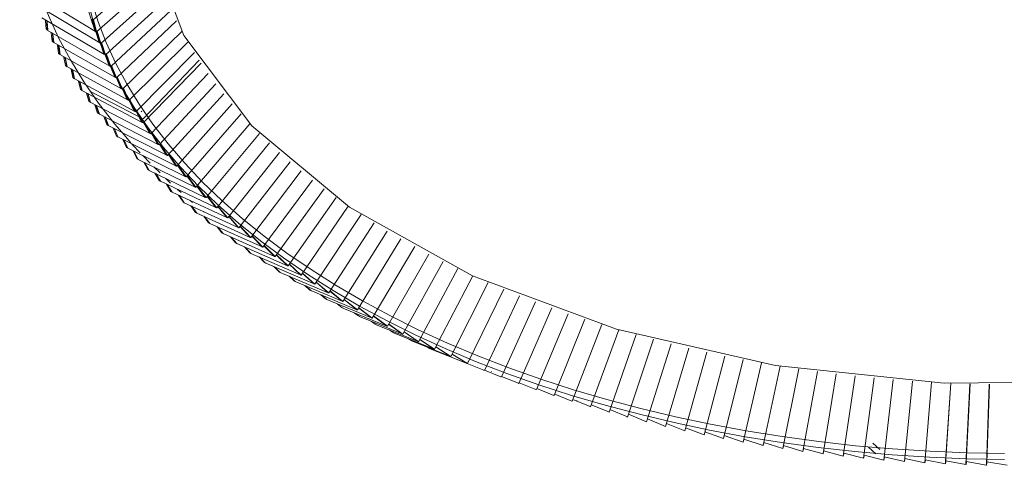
# Model space of a CAD drawing. Header units: millimetres. Extents: x 6154 to 9370, y -3062 to 6985.
# Tile 1 of 22: x 7153 to 7499, y -3062 to -2905. Entities that reach past the tile are written whole.
import ezdxf

# ---------------------------------------------------------------- set-up
doc = ezdxf.new("R2010")
doc.units = ezdxf.units.MM
doc.layers.add('E-LITE-EQPM', color=7, linetype='Continuous', lineweight=20)

# ---------------------------------------------------------------- blocks, each defined once
blk = doc.blocks.new('20116 - 20116 SAIGON IN Ivory white pendant lamp ø700-517438-00 Isometrico PDF')
at = {"layer": 'E-LITE-EQPM', "color": 251, "lineweight": 9, "true_color": 0x636466}
for p, q in [((2095.45, -2886.63), (2073.69, -2905.48)), ((2096.7, -2890.49), (2075.04, -2909.6)), ((2098.13, -2894.29), (2076.55, -2913.68)), ((2074.72, -2909.45), (2052.4, -2895.92)), ((2099.59, -2898.19), (2078.22, -2917.76)), ((2076.23, -2913.54), (2054, -2900.29)), ((2073.69, -2905.48), (2072.7, -2901.17)), ((2101.29, -2901.97), (2080.04, -2921.8)), ((2077.9, -2917.62), (2055.79, -2904.66)), ((2073.1, -2905.19), (2073.69, -2905.48)), ((2073.43, -2905.36), (2074.46, -2909.31)), ((2074.72, -2909.45), (2073.68, -2905.48)), ((2075.04, -2909.6), (2073.92, -2905.28)), ((2103.14, -2905.72), (2082.02, -2925.83)), ((2079.72, -2921.66), (2057.73, -2908.98)), ((2074.46, -2909.31), (2075.04, -2909.6)), ((2074.84, -2909.5), (2075.97, -2913.4)), ((2076.23, -2913.54), (2075.08, -2909.6)), ((2076.55, -2913.68), (2075.3, -2909.38)), ((2105.05, -2909.55), (2084.15, -2929.84)), ((2081.7, -2925.69), (2059.83, -2913.29)), ((2075.97, -2913.4), (2076.55, -2913.68)), ((2076.4, -2913.61), (2077.65, -2917.49)), ((2077.9, -2917.62), (2076.61, -2913.63)), ((2078.22, -2917.76), (2076.83, -2913.43)), ((2107.18, -2913.25), (2086.42, -2933.8)), ((2083.83, -2929.71), (2062.11, -2917.58)), ((2077.65, -2917.49), (2078.22, -2917.76)), ((2078.13, -2917.72), (2079.47, -2921.54)), ((2079.72, -2921.66), (2078.31, -2917.68)), ((2080.04, -2921.8), (2078.52, -2917.49)), ((2109.47, -2916.93), (2088.86, -2937.75)), ((2091.41, -2940.21), (2111.12, -2919.59)), ((2086.11, -2933.67), (2064.54, -2921.82)), ((2079.47, -2921.54), (2080.04, -2921.8)), ((2080, -2921.8), (2081.45, -2925.57)), ((2081.7, -2925.69), (2080.16, -2921.69)), ((2082.02, -2925.83), (2080.36, -2921.51)), ((2111.79, -2920.66), (2091.43, -2941.65)), ((2088.55, -2937.63), (2067.14, -2926.05)), ((2081.45, -2925.57), (2082.02, -2925.83)), ((2082.02, -2925.81), (2083.59, -2929.59)), ((2083.83, -2929.71), (2082.16, -2925.69)), ((2084.15, -2929.84), (2082.35, -2925.51)), ((2114.35, -2924.27), (2094.16, -2945.52)), ((2083.59, -2929.59), (2084.15, -2929.84)), ((2084.19, -2929.8), (2085.87, -2933.55)), ((2086.11, -2933.67), (2084.32, -2929.67)), ((2086.42, -2933.8), (2084.5, -2929.5)), ((2117.06, -2927.86), (2097.05, -2949.37)), ((2091.13, -2941.53), (2069.89, -2930.22)), ((2072.74, -2930.47), (2091.29, -2940.23)), ((2088.86, -2937.75), (2086.79, -2933.44)), ((2119.79, -2931.49), (2100.06, -2953.17)), ((2093.86, -2945.41), (2072.8, -2934.37)), ((2075.43, -2938.19), (2074.48, -2935.33)), ((2085.87, -2933.55), (2086.42, -2933.8)), ((2086.5, -2933.73), (2088.32, -2937.51)), ((2088.55, -2937.63), (2086.62, -2933.6)), ((2122.78, -2934.99), (2103.23, -2956.94)), ((2096.75, -2949.26), (2075.88, -2938.49)), ((2078.65, -2942.25), (2077.59, -2939.41)), ((2078.18, -2939.76), (2079.24, -2942.6)), ((2088.32, -2937.51), (2088.86, -2937.75)), ((2088.96, -2937.65), (2090.9, -2941.42)), ((2091.13, -2941.53), (2089.08, -2937.53)), ((2091.43, -2941.65), (2089.24, -2937.37)), ((2091.01, -2937.75), (2090.69, -2937.58)), ((2125.87, -2938.46), (2106.53, -2960.65)), ((2099.77, -2953.06), (2079.1, -2942.55)), ((2082.05, -2946.3), (2080.88, -2943.47)), ((2082.49, -2946.58), (2081.32, -2943.75)), ((2090.9, -2941.42), (2091.43, -2941.65)), ((2091.56, -2941.51), (2093.63, -2945.3)), ((2093.86, -2945.41), (2091.67, -2941.4)), ((2094.16, -2945.52), (2091.83, -2941.25)), ((2129.02, -2941.99), (2109.98, -2964.33)), ((2102.95, -2956.83), (2082.49, -2946.58)), ((2084.02, -2945.05), (2087.15, -2948.7)), ((2093.63, -2945.3), (2094.16, -2945.52)), ((2094.32, -2945.36), (2096.52, -2949.16)), ((2096.75, -2949.26), (2094.42, -2945.25)), ((2097.05, -2949.37), (2094.57, -2945.1)), ((2132.41, -2945.36), (2113.58, -2967.97)), ((2085.57, -2950.28), (2084.31, -2947.5)), ((2086.01, -2950.56), (2084.73, -2947.74)), ((2106.25, -2960.55), (2086.01, -2950.56)), ((2096.52, -2949.16), (2097.05, -2949.37)), ((2097.23, -2949.18), (2099.55, -2952.96)), ((2099.77, -2953.06), (2097.32, -2949.08)), ((2100.06, -2953.17), (2097.46, -2948.93)), ((2135.89, -2948.7), (2117.3, -2971.55)), ((2089.26, -2954.22), (2087.91, -2951.49)), ((2089.7, -2954.5), (2088.31, -2951.69)), ((2091.35, -2953.19), (2093.86, -2955.85)), ((2099.55, -2952.96), (2100.06, -2953.17)), ((2102.95, -2956.83), (2100.35, -2952.84)), ((2103.23, -2956.94), (2100.48, -2952.7)), ((2139.44, -2952.11), (2121.17, -2975.1)), ((2109.7, -2964.23), (2089.7, -2954.5)), ((2093.11, -2958.12), (2091.68, -2955.46)), ((2093.54, -2958.4), (2092.07, -2955.65)), ((2095.16, -2957.16), (2097.37, -2959.28)), ((2102.73, -2956.73), (2103.23, -2956.94)), ((2106.25, -2960.55), (2103.54, -2956.59)), ((2106.53, -2960.65), (2103.66, -2956.45)), ((2143.2, -2955.32), (2125.15, -2978.58)), ((2113.31, -2967.88), (2093.54, -2958.4)), ((2097.08, -2961.96), (2095.58, -2959.38)), ((2097.51, -2962.23), (2095.97, -2959.56)), ((2106.02, -2960.43), (2106.03, -2960.45)), ((2106.03, -2960.45), (2106.53, -2960.65)), ((2109.7, -2964.23), (2106.86, -2960.28)), ((2109.98, -2964.33), (2106.97, -2960.15)), ((2147.06, -2958.54), (2129.28, -2982.02)), ((2117.03, -2971.46), (2097.51, -2962.23)), ((2099.44, -2961.28), (2101.09, -2962.87)), ((2101.22, -2965.77), (2099.65, -2963.24)), ((2101.65, -2966.03), (2100.03, -2963.42)), ((2109.49, -2964.14), (2109.98, -2964.33)), ((2113.31, -2967.88), (2110.32, -2963.93)), ((2113.58, -2967.97), (2110.43, -2963.8)), ((2150.98, -2961.8), (2133.55, -2985.41)), ((2120.9, -2975.01), (2101.65, -2966.03)), ((2103.57, -2965.09), (2104.84, -2966.21)), ((2105.48, -2969.5), (2103.86, -2967.06)), ((2105.91, -2969.75), (2104.23, -2967.23)), ((2113.1, -2967.79), (2113.58, -2967.97)), ((2117.03, -2971.46), (2113.93, -2967.55)), ((2117.3, -2971.55), (2114.03, -2967.43)), ((2155.11, -2964.86), (2137.92, -2988.74)), ((2159.34, -2967.93), (2142.44, -2992.02)), ((2124.89, -2978.5), (2105.91, -2969.75)), ((2107.98, -2968.98), (2108.83, -2969.73)), ((2109.9, -2973.18), (2108.22, -2970.82)), ((2110.32, -2973.43), (2108.58, -2970.98)), ((2116.82, -2971.37), (2117.3, -2971.55)), ((2117.03, -2971.46), (2117.03, -2971.46)), ((2120.9, -2975.01), (2117.66, -2971.11)), ((2121.17, -2975.1), (2117.75, -2970.99)), ((2163.6, -2971.02), (2147.07, -2995.22)), ((2129.03, -2981.94), (2110.32, -2973.43)), ((2112.66, -2972.86), (2112.8, -2972.97)), ((2114.46, -2976.82), (2112.73, -2974.53)), ((2114.88, -2977.07), (2113.09, -2974.69)), ((2120.7, -2974.93), (2121.17, -2975.1)), ((2124.89, -2978.5), (2121.54, -2974.63)), ((2125.15, -2978.58), (2121.63, -2974.52)), ((2168.09, -2973.91), (2151.82, -2998.38)), ((2133.3, -2985.34), (2114.88, -2977.07)), ((2119.14, -2980.38), (2117.43, -2978.25)), ((2119.56, -2980.62), (2117.74, -2978.35)), ((2124.7, -2978.41), (2125.15, -2978.58)), ((2129.03, -2981.94), (2125.53, -2978.09)), ((2129.28, -2982.02), (2125.62, -2977.98)), ((2172.65, -2976.81), (2156.71, -3001.48)), ((2137.68, -2988.66), (2119.56, -2980.62)), ((2123.98, -2983.9), (2122.19, -2981.79)), ((2124.39, -2984.14), (2122.53, -2981.94)), ((2128.83, -2981.86), (2129.28, -2982.02)), ((2133.3, -2985.34), (2129.67, -2981.5)), ((2133.55, -2985.41), (2129.75, -2981.4)), ((2177.25, -2979.74), (2161.69, -3004.5)), ((2142.21, -2991.95), (2124.39, -2984.14)), ((2128.93, -2987.34), (2127.13, -2985.34)), ((2133.11, -2985.26), (2133.55, -2985.41)), ((2137.68, -2988.66), (2133.94, -2984.88)), ((2137.92, -2988.74), (2134.02, -2984.78)), ((2182.08, -2982.45), (2166.81, -3007.48)), ((2186.95, -2985.17), (2172.01, -3010.37)), ((2129.33, -2987.57), (2127.46, -2985.48)), ((2146.83, -2995.16), (2129.33, -2987.57)), ((2134.01, -2990.72), (2132.22, -2988.82)), ((2137.5, -2988.58), (2137.92, -2988.74)), ((2142.21, -2991.95), (2138.33, -2988.17)), ((2142.44, -2992.02), (2138.39, -2988.08)), ((2191.87, -2987.92), (2177.34, -3013.21)), ((2134.41, -2990.94), (2132.54, -2988.96)), ((2151.59, -2998.31), (2134.41, -2990.94)), ((2139.24, -2994.05), (2137.45, -2992.25)), ((2139.64, -2994.27), (2137.76, -2992.38)), ((2142.03, -2991.87), (2142.44, -2992.02)), ((2146.83, -2995.16), (2142.85, -2991.44)), ((2147.07, -2995.22), (2142.92, -2991.34)), ((2197.01, -2990.43), (2182.78, -3015.98)), ((2156.49, -3001.42), (2139.64, -2994.27)), ((2144.57, -2997.29), (2142.81, -2995.61)), ((2144.96, -2997.51), (2143.12, -2995.74)), ((2146.66, -2995.08), (2147.07, -2995.22)), ((2151.59, -2998.31), (2147.48, -2994.62)), ((2151.82, -2998.38), (2147.54, -2994.53)), ((2202.18, -2992.96), (2188.31, -3018.68)), ((2207.42, -2995.51), (2193.96, -3021.31)), ((2161.47, -3004.45), (2144.96, -2997.51)), ((2150.05, -3000.48), (2148.33, -2998.92)), ((2150.43, -3000.69), (2148.63, -2999.05)), ((2151.43, -2998.24), (2151.82, -2998.38)), ((2156.49, -3001.42), (2152.24, -2997.75)), ((2156.71, -3001.48), (2152.29, -2997.67)), ((2212.81, -2997.82), (2199.69, -3023.86)), ((2166.6, -3007.42), (2150.43, -3000.69)), ((2155.62, -3003.59), (2153.98, -3002.17)), ((2156, -3003.79), (2154.26, -3002.29)), ((2156.33, -3001.35), (2156.71, -3001.48)), ((2161.47, -3004.45), (2157.13, -3000.83)), ((2161.69, -3004.5), (2157.18, -3000.76)), ((2218.26, -3000.15), (2205.52, -3026.34)), ((2223.78, -3002.49), (2211.46, -3028.75)), ((2171.81, -3010.32), (2156, -3003.79)), ((2161.32, -3006.63), (2159.84, -3005.41)), ((2161.32, -3004.38), (2161.69, -3004.5)), ((2166.6, -3007.42), (2162.11, -3003.83)), ((2166.81, -3007.48), (2162.15, -3003.76)), ((2229.43, -3004.59), (2217.46, -3031.08)), ((2177.14, -3013.16), (2161.69, -3006.83)), ((2167.15, -3009.61), (2165.72, -3008.48)), ((2166.45, -3007.36), (2166.81, -3007.48)), ((2171.81, -3010.32), (2167.23, -3006.79)), ((2172.01, -3010.37), (2167.27, -3006.72)), ((2177.14, -3013.16), (2172.43, -3009.67)), ((2177.34, -3013.21), (2172.47, -3009.6)), ((2235.15, -3006.71), (2223.58, -3033.33)), ((2240.9, -3008.82), (2229.76, -3035.5)), ((2182.6, -3015.94), (2167.52, -3009.8)), ((2171.66, -3010.26), (2172.01, -3010.37)), ((2173.06, -3012.49), (2171.8, -3011.54)), ((2188.13, -3018.63), (2173.42, -3012.68)), ((2177, -3013.1), (2177.34, -3013.21)), ((2182.6, -3015.94), (2177.76, -3012.48)), ((2182.78, -3015.98), (2177.79, -3012.42)), ((2246.79, -3010.71), (2236.03, -3037.6)), ((2252.74, -3012.61), (2242.39, -3039.62)), ((2179.11, -3015.32), (2178.05, -3014.55)), ((2193.79, -3021.27), (2179.47, -3015.5)), ((2182.46, -3015.88), (2182.78, -3015.98)), ((2188.13, -3018.63), (2183.2, -3015.24)), ((2188.31, -3018.68), (2183.23, -3015.18)), ((2258.71, -3014.49), (2248.8, -3041.55)), ((2264.83, -3016.15), (2255.31, -3043.41)), ((2185.24, -3018.05), (2184.44, -3017.5)), ((2199.52, -3023.82), (2185.59, -3018.23)), ((2187.99, -3018.57), (2188.31, -3018.68)), ((2193.79, -3021.27), (2188.72, -3017.91)), ((2193.96, -3021.31), (2188.75, -3017.85)), ((2270.95, -3017.82), (2261.86, -3045.18)), ((2277.14, -3019.46), (2268.49, -3046.86)), ((2205.36, -3026.3), (2191.83, -3020.89)), ((2193.66, -3021.21), (2193.96, -3021.31)), ((2199.52, -3023.82), (2194.37, -3020.52)), ((2199.69, -3023.86), (2194.4, -3020.47)), ((2205.36, -3026.3), (2200.09, -3023.05)), ((2205.52, -3026.34), (2200.11, -3023.01)), ((2283.44, -3020.89), (2275.2, -3048.47)), ((2289.72, -3022.38), (2281.93, -3049.98)), ((2199.4, -3023.76), (2199.69, -3023.86)), ((2205.24, -3026.25), (2205.52, -3026.34)), ((2211.31, -3028.71), (2205.36, -3026.34)), ((2296.1, -3023.72), (2288.76, -3051.42)), ((2302.52, -3024.91), (2295.61, -3052.76)), ((2308.99, -3026.1), (2302.52, -3054.01)), ((2211.2, -3028.66), (2211.46, -3028.75)), ((2211.46, -3028.75), (2211.31, -3028.66)), ((2217.31, -3031.04), (2211.46, -3028.7)), ((2214.05, -3029.17), (2214.01, -3029.15)), ((2315.5, -3027.24), (2309.49, -3055.19)), ((2322.05, -3028.19), (2316.47, -3056.26)), ((2328.65, -3029.14), (2323.53, -3057.26)), ((2335.24, -3030.02), (2330.59, -3058.15)), ((2217.21, -3030.99), (2217.46, -3031.08)), ((2217.46, -3031.08), (2217.31, -3030.99)), ((2223.44, -3033.3), (2217.53, -3030.94)), ((2223.34, -3033.25), (2223.58, -3033.33)), ((2223.58, -3033.33), (2223.44, -3033.26)), ((2229.62, -3035.47), (2223.69, -3033.09)), ((2341.9, -3030.71), (2337.7, -3058.96)), ((2348.59, -3031.41), (2344.85, -3059.69)), ((2355.27, -3032.03), (2352, -3060.32)), ((2362.01, -3032.57), (2359.2, -3060.85)), ((2368.74, -3032.92), (2366.39, -3061.3)), ((2375.49, -3033.28), (2373.61, -3061.66)), ((2375.55, -3033.28), (2373.72, -3060.82)), ((2382.28, -3033.47), (2380.86, -3061.92)), ((2382.35, -3033.47), (2380.97, -3061.08)), ((2389.03, -3033.65), (2388.08, -3062.09)), ((2389.11, -3033.66), (2388.19, -3061.26)), ((2229.53, -3035.43), (2229.76, -3035.5)), ((2229.76, -3035.5), (2229.62, -3035.43)), ((2235.9, -3037.57), (2229.9, -3035.15)), ((2242.27, -3039.59), (2236.21, -3037.13)), ((2235.81, -3037.53), (2236.03, -3037.6)), ((2236.03, -3037.6), (2235.9, -3037.54)), ((2242.19, -3039.55), (2242.39, -3039.62)), ((2242.39, -3039.62), (2242.27, -3039.56)), ((2248.68, -3041.53), (2242.62, -3039.04)), ((2244.11, -3039.35), (2244.01, -3039.31)), ((2255.2, -3043.39), (2249.06, -3040.83)), ((2248.61, -3041.48), (2248.8, -3041.55)), ((2255.13, -3043.34), (2255.31, -3043.41)), ((2261.76, -3045.15), (2255.61, -3042.56)), ((2268.49, -3046.86), (2262.18, -3044.2)), ((2261.7, -3045.11), (2261.86, -3045.18)), ((2268.74, -3046.12), (2268.73, -3046.14)), ((2275.2, -3048.47), (2268.8, -3045.87)), ((2275.45, -3047.72), (2275.38, -3047.88)), ((2281.93, -3049.98), (2275.5, -3047.47)), ((2282.18, -3049.23), (2282.09, -3049.44)), ((2288.76, -3051.42), (2282.22, -3048.97)), ((2289, -3050.66), (2288.89, -3050.92)), ((2295.61, -3052.76), (2289.03, -3050.4)), ((2295.84, -3052), (2295.72, -3052.31)), ((2302.52, -3054.01), (2295.86, -3051.73)), ((2302.75, -3053.25), (2302.61, -3053.62)), ((2309.49, -3055.19), (2302.76, -3052.97)), ((2309.72, -3054.42), (2309.45, -3055.17)), ((2316.47, -3056.26), (2309.72, -3054.14)), ((2350.53, -3056.56), (2348.12, -3054.41)), ((2316.7, -3055.5), (2316.44, -3056.25)), ((2323.53, -3057.26), (2316.68, -3055.21)), ((2323.75, -3056.49), (2323.5, -3057.24)), ((2330.59, -3058.15), (2323.72, -3056.2)), ((2330.8, -3057.38), (2330.57, -3058.14)), ((2337.7, -3058.96), (2330.77, -3057.09)), ((2337.91, -3058.19), (2337.68, -3058.95)), ((2344.85, -3059.69), (2337.86, -3057.89)), ((2346.62, -3055.84), (2349.15, -3058.11)), ((2345.06, -3058.91), (2344.84, -3059.67)), ((2352, -3060.32), (2345, -3058.61)), ((2352.2, -3059.53), (2352, -3060.3)), ((2352.01, -3060.26), (2352, -3060.32)), ((2359.2, -3060.85), (2352.15, -3059.23)), ((2359.23, -3060.8), (2359.2, -3060.85)), ((2359.4, -3060.07), (2359.21, -3060.84)), ((2366.39, -3061.3), (2359.32, -3059.77)), ((2366.43, -3061.25), (2366.39, -3061.3)), ((2366.58, -3060.52), (2366.4, -3061.28)), ((2366.46, -3060.49), (2366.58, -3060.52)), ((2373.61, -3061.66), (2366.52, -3060.21)), ((2373.66, -3061.6), (2373.61, -3061.66)), ((2373.79, -3060.87), (2373.63, -3061.64)), ((2373.66, -3060.84), (2373.79, -3060.87)), ((2380.86, -3061.92), (2373.76, -3060.57)), ((2381.04, -3061.13), (2380.89, -3061.9)), ((2380.9, -3061.1), (2381.04, -3061.13)), ((2388.08, -3062.09), (2380.97, -3060.83)), ((2381.04, -3061.13), (2380.97, -3061)), ((2388.11, -3061.27), (2388.25, -3061.3)), ((2388.25, -3061.3), (2388.12, -3062.08)), ((2388.25, -3061.3), (2388.19, -3061.13)), ((2395.34, -3062.17), (2388.23, -3061)), ((2380.93, -3061.86), (2380.86, -3061.92)), ((2388.16, -3062.04), (2388.08, -3062.09))]:
    blk.add_line(p, q, dxfattribs=at)
for points in [[(2638.72, -2966.6, 0), (2596.89, -2991.6, 0), (2547.41, -3011.4, 0), (2492.19, -3025.25, 0), (2433.35, -3032.62, 0), (2373.15, -3033.21, 0), (2313.91, -3027.02, 0), (2257.9, -3014.27, 0), (2207.28, -2995.45, 0), (2163.98, -2971.3, 0), (2129.68, -2942.73, 0), (2105.69, -2910.85, 0), (2092.94, -2876.88, 0), (2091.9, -2842.13, 0), (2102.63, -2807.92, 0), (2124.72, -2775.59, 0), (2157.3, -2746.36, 0)], [(2048.01, -2855.63, 0), (2048.29, -2863.76, 0), (2049.14, -2871.87, 0), (2050.54, -2879.96, 0), (2052.51, -2888, 0), (2055.03, -2895.99, 0), (2058.1, -2903.92, 0), (2061.71, -2911.76, 0), (2065.86, -2919.51, 0), (2070.55, -2927.16, 0), (2075.76, -2934.69, 0), (2081.48, -2942.09, 0), (2083.94, -2944.96, 0)], [(2071.23, -2899.17, 0), (2073.61, -2906.73, 0), (2076.52, -2914.23, 0), (2079.94, -2921.65, 0), (2083.87, -2928.99, 0), (2088.3, -2936.22, 0), (2093.23, -2943.35, 0), (2098.64, -2950.35, 0), (2104.54, -2957.21, 0), (2110.9, -2963.94, 0), (2117.72, -2970.51, 0), (2124.98, -2976.91, 0), (2132.69, -2983.14, 0), (2140.81, -2989.18, 0), (2149.35, -2995.03, 0), (2158.28, -3000.68, 0), (2167.59, -3006.12, 0), (2177.27, -3011.33, 0), (2187.31, -3016.32, 0), (2197.68, -3021.07, 0), (2208.36, -3025.58, 0), (2219.35, -3029.83, 0), (2230.63, -3033.83, 0), (2242.17, -3037.57, 0), (2253.96, -3041.03, 0), (2265.98, -3044.22, 0), (2278.21, -3047.13, 0), (2290.63, -3049.75, 0), (2303.22, -3052.09, 0), (2315.96, -3054.13, 0), (2328.84, -3055.88, 0), (2341.82, -3057.32, 0), (2354.89, -3058.47, 0), (2368.04, -3059.32, 0), (2381.23, -3059.86, 0), (2394.44, -3060.09, 0)], [(2073.22, -2898.62, 0), (2075.57, -2906.05, 0), (2078.42, -2913.42, 0), (2081.79, -2920.73, 0), (2085.66, -2927.96, 0), (2090.03, -2935.09, 0), (2094.9, -2942.12, 0), (2100.25, -2949.04, 0), (2106.07, -2955.83, 0), (2112.37, -2962.48, 0), (2119.12, -2968.98, 0), (2126.32, -2975.33, 0), (2133.96, -2981.5, 0), (2142.02, -2987.5, 0), (2150.49, -2993.31, 0), (2159.35, -2998.91, 0), (2168.61, -3004.31, 0), (2178.23, -3009.49, 0), (2188.2, -3014.45, 0), (2198.51, -3019.17, 0), (2209.14, -3023.66, 0), (2220.07, -3027.89, 0), (2231.29, -3031.87, 0), (2242.78, -3035.59, 0), (2254.52, -3039.04, 0), (2266.48, -3042.21, 0), (2278.66, -3045.11, 0), (2291.03, -3047.72, 0), (2303.57, -3050.05, 0), (2316.27, -3052.08, 0), (2329.09, -3053.82, 0), (2342.03, -3055.26, 0), (2355.05, -3056.41, 0), (2368.15, -3057.25, 0), (2381.29, -3057.79, 0), (2394.46, -3058.02, 0)], [(2057.27, -2908.64, 0), (2057.09, -2905.73, 0), (2057.07, -2905.41, 0)], [(2057.73, -2908.98, 0), (2057.54, -2906.07, 0), (2057.52, -2905.67, 0)], [(2057.68, -2905.77, 0), (2057.7, -2906.15, 0), (2057.88, -2909.05, 0)], [(2057.88, -2909.05, 0), (2057.58, -2908.85, 0), (2057.27, -2908.64, 0)], [(2059.38, -2912.95, 0), (2059.09, -2910.05, 0), (2059.06, -2909.75, 0)], [(2059.83, -2913.29, 0), (2059.54, -2910.38, 0), (2059.5, -2910, 0)], [(2059.66, -2910.09, 0), (2059.69, -2910.46, 0), (2059.99, -2913.36, 0)], [(2059.99, -2913.36, 0), (2059.68, -2913.16, 0), (2059.38, -2912.95, 0)], [(2061.66, -2917.25, 0), (2061.26, -2914.35, 0), (2061.22, -2914.07, 0)], [(2062.11, -2917.58, 0), (2061.7, -2914.67, 0), (2061.66, -2914.32, 0)], [(2061.81, -2914.41, 0), (2061.86, -2914.75, 0), (2062.26, -2917.65, 0)], [(2062.26, -2917.65, 0), (2061.96, -2917.45, 0), (2061.66, -2917.25, 0)], [(2064.09, -2921.49, 0), (2063.57, -2918.6, 0), (2063.53, -2918.37, 0)], [(2064.54, -2921.82, 0), (2064.02, -2918.92, 0), (2063.97, -2918.62, 0)], [(2064.12, -2918.7, 0), (2064.18, -2918.99, 0), (2064.69, -2921.88, 0)], [(2064.69, -2921.88, 0), (2064.39, -2921.69, 0), (2064.09, -2921.49, 0)], [(2066.69, -2925.73, 0), (2066.07, -2922.84, 0), (2066.02, -2922.63, 0)], [(2067.14, -2926.05, 0), (2066.51, -2923.15, 0), (2066.45, -2922.87, 0)], [(2066.61, -2922.95, 0), (2066.67, -2923.22, 0), (2067.29, -2926.11, 0)], [(2067.29, -2926.11, 0), (2066.99, -2925.92, 0), (2066.69, -2925.73, 0)], [(2069.44, -2929.91, 0), (2068.71, -2927.03, 0), (2068.66, -2926.87, 0)], [(2069.89, -2930.22, 0), (2069.15, -2927.34, 0), (2069.09, -2927.1, 0)], [(2069.25, -2927.19, 0), (2069.3, -2927.4, 0), (2070.04, -2930.28, 0)], [(2070.04, -2930.28, 0), (2069.74, -2930.09, 0), (2069.44, -2929.91, 0)], [(2072.35, -2934.06, 0), (2071.51, -2931.19, 0), (2071.47, -2931.06, 0)], [(2072.8, -2934.37, 0), (2071.96, -2931.49, 0), (2071.89, -2931.29, 0)], [(2072.05, -2931.37, 0), (2072.11, -2931.56, 0), (2072.95, -2934.43, 0)], [(2072.95, -2934.43, 0), (2072.65, -2934.24, 0), (2072.35, -2934.06, 0)], [(2075.88, -2938.49, 0), (2074.92, -2935.63, 0), (2074.87, -2935.45, 0)], [(2075.02, -2935.53, 0), (2075.07, -2935.69, 0), (2076.03, -2938.55, 0)], [(2076.03, -2938.55, 0), (2075.73, -2938.37, 0), (2075.43, -2938.19, 0)], [(2079.1, -2942.55, 0), (2078.03, -2939.7, 0), (2077.99, -2939.57, 0)], [(2079.24, -2942.6, 0), (2078.95, -2942.43, 0), (2078.65, -2942.25, 0)], [(2082.63, -2946.64, 0), (2082.34, -2946.47, 0), (2082.05, -2946.3, 0)], [(2086.16, -2950.61, 0), (2085.87, -2950.44, 0), (2085.57, -2950.28, 0)], [(2087.49, -2949.09, 0), (2087.71, -2949.35, 0), (2090.39, -2952.18, 0)], [(2089.84, -2954.55, 0), (2089.55, -2954.38, 0), (2089.26, -2954.22, 0)], [(2093.68, -2958.45, 0), (2093.39, -2958.29, 0), (2093.11, -2958.12, 0)], [(2097.65, -2962.28, 0), (2097.37, -2962.12, 0), (2097.08, -2961.96, 0)], [(2101.79, -2966.07, 0), (2101.5, -2965.92, 0), (2101.22, -2965.77, 0)], [(2106.04, -2969.8, 0), (2105.76, -2969.65, 0), (2105.48, -2969.5, 0)], [(2110.45, -2973.48, 0), (2110.17, -2973.33, 0), (2109.9, -2973.18, 0)], [(2115.01, -2977.11, 0), (2114.74, -2976.96, 0), (2114.46, -2976.82, 0)], [(2119.68, -2980.66, 0), (2119.41, -2980.52, 0), (2119.14, -2980.38, 0)], [(2124.52, -2984.17, 0), (2124.25, -2984.04, 0), (2123.98, -2983.9, 0)], [(2129.46, -2987.61, 0), (2129.19, -2987.47, 0), (2128.93, -2987.34, 0)], [(2134.54, -2990.98, 0), (2134.27, -2990.85, 0), (2134.01, -2990.72, 0)], [(2139.76, -2994.3, 0), (2139.5, -2994.18, 0), (2139.24, -2994.05, 0)], [(2145.02, -2997.51, 0), (2144.82, -2997.42, 0), (2144.57, -2997.29, 0)], [(2150.55, -3000.72, 0), (2150.3, -3000.6, 0), (2150.05, -3000.48, 0)], [(2156.11, -3003.82, 0), (2155.86, -3003.71, 0), (2155.62, -3003.59, 0)], [(2161.8, -3006.86, 0), (2161.56, -3006.74, 0), (2161.32, -3006.63, 0)], [(2167.63, -3009.83, 0), (2167.39, -3009.72, 0), (2167.15, -3009.61, 0)], [(2173.53, -3012.71, 0), (2173.29, -3012.6, 0), (2173.06, -3012.49, 0)], [(2179.57, -3015.53, 0), (2179.34, -3015.42, 0), (2179.11, -3015.32, 0)], [(2185.69, -3018.25, 0), (2185.46, -3018.15, 0), (2185.24, -3018.05, 0)], [(2191.92, -3020.91, 0), (2191.7, -3020.81, 0), (2191.48, -3020.71, 0)], [(2198.28, -3023.49, 0), (2198.06, -3023.4, 0), (2197.84, -3023.3, 0)]]:
    blk.add_polyline3d(points, dxfattribs=at)

msp = doc.modelspace()

# ---------------------------------------------------------------- block references
at = {"layer": 'E-LITE-EQPM', "color": 8, "lineweight": 9, "true_color": 0x808080}
msp.add_blockref('20116 - 20116 SAIGON IN Ivory white pendant lamp ø700-517438-00 Isometrico PDF', (5104.93, 0), dxfattribs=at)

doc.saveas('drawing.dxf')
